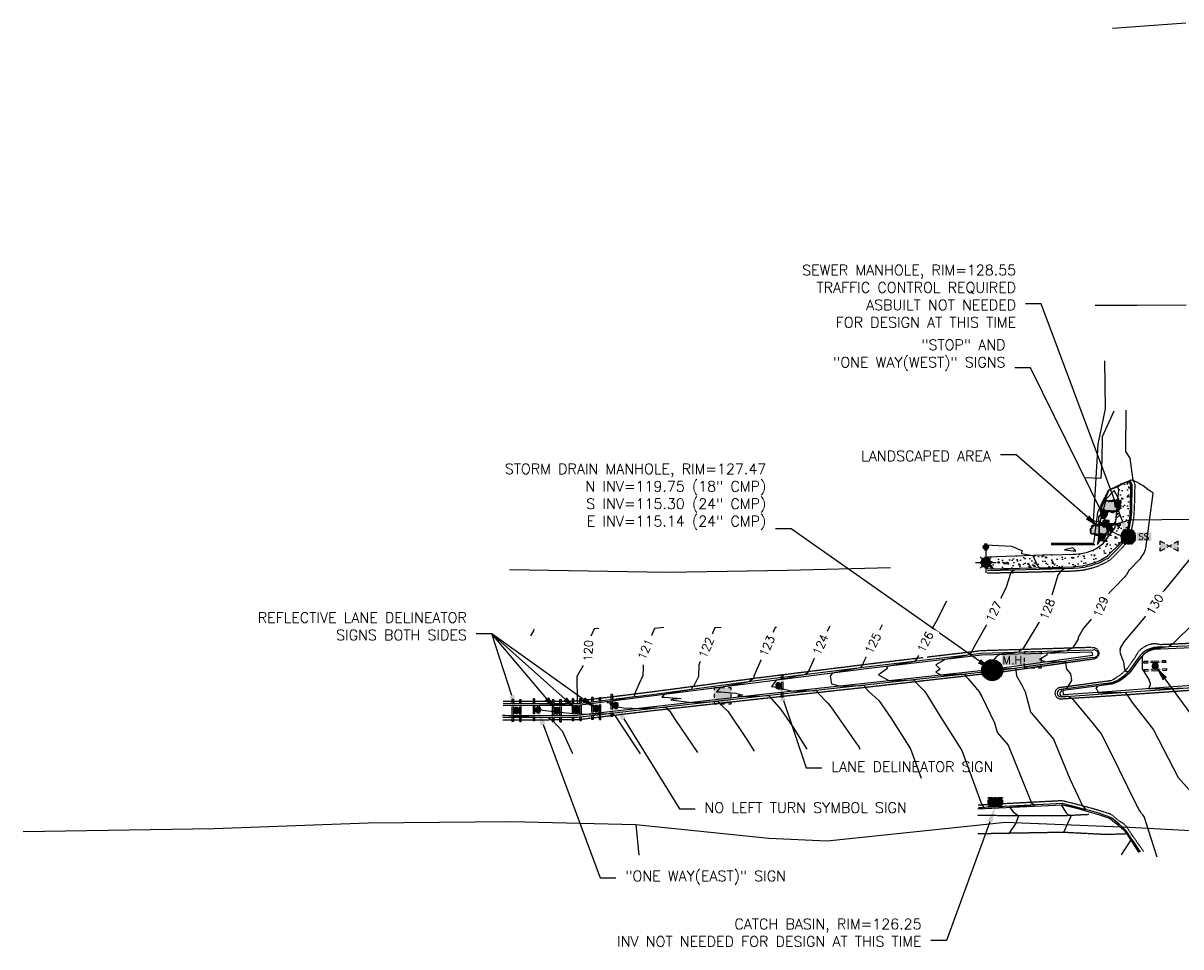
# Model space of a CAD drawing. Header units: feet. Extents: x 351431 to 355879, y 310968 to 329728.
# Tile 2 of 256: x 352256 to 352811, y 313615 to 314056. Entities that reach past the tile are written whole.
import ezdxf

# ---------------------------------------------------------------- set-up
doc = ezdxf.new("R2010")
doc.units = ezdxf.units.FT
doc.header["$MEASUREMENT"] = 0
doc.linetypes.add('D25', pattern=[0.375, 0.25, -0.125])
for name, color, linetype in [('EHYSC', 161, 'Continuous'), ('ELIO-LANDSCAPE', 3, 'Continuous'), ('ELTCH-EG2B', 253, 'Continuous'), ('ELTCN-EG2B', 251, 'Continuous'), ('ELUG', 153, 'EGASRT'), ('ELYCB-BACK', 5, 'Continuous'), ('ELYCB-FL', 2, 'Continuous'), ('ELYSP', 1, 'D25'), ('ELYSW-BACK', 2, 'Continuous'), ('ESFLJ', 5, 'Continuous'), ('ESFLP', 4, 'Continuous'), ('ESFS', 153, 'Continuous'), ('ESIO', 4, 'Continuous'), ('ESMask', 155, 'Continuous'), ('ESUD', 5, 'Continuous'), ('ESUS', 5, 'Continuous'), ('ESUW', 5, 'Continuous'), ('ETFS', 6, 'Continuous'), ('ETIO', 3, 'Continuous'), ('ETTC', 252, 'Continuous'), ('ETUD', 4, 'Continuous'), ('ETUS', 2, 'Continuous')]:
    doc.layers.add(name, color=color, linetype=linetype)
doc.styles.add('ANNO-TOPO', font='simplex.shx')
doc.styles.add('L60', font='simplex', dxfattribs={"height": 2.4})
doc.styles.add('L80', font='simplex', dxfattribs={"height": 4})
doc.styles.add('ROMANSM', font='romansm.shx')
doc.linetypes.add('EGASRT', pattern='A,0.15,-0.07,0.15,-0.04,["G",ROMANSM,S=0.08,R=0,X=-0.005,Y=-0.04],-0.12,0.15,-0.07,0.15,-0.04,[")",ROMANSM,S=0.08,R=0,X=-0.09,Y=-0.04],-0.075', length=1.015)

# ---------------------------------------------------------------- blocks, each defined once
blk = doc.blocks.new('ESIPUBSIGN')
at = {"layer": 'ESMask'}
h = blk.add_hatch(color=256, dxfattribs=at)
edge = h.paths.add_edge_path()
edge.add_arc((0, 0), 0.03, 90, 450)
for p, q in [((-0.03, 0.105), (-0.045, 0.105)), ((-0.045, 0.105), (-0.045, 0.066)), ((-0.045, 0.038), (-0.045, -0.039)), ((-0.03, 0.105), (-0.03, 0.066)), ((-0.03, 0.038), (-0.03, -0.039)), ((-0.045, -0.067), (-0.045, -0.106)), ((-0.03, -0.106), (-0.045, -0.106)), ((-0.03, -0.067), (-0.03, -0.106))]:
    blk.add_line(p, q)
for start, end in [(144.2314, 216.3563), (17.9702, 107.0495), (253.5383, 340.7883)]:
    blk.add_arc((0, 0), 0.03, start, end)
blk.add_solid([(-0.045, -0.106), (-0.03, -0.106), (-0.045, 0.105), (-0.03, 0.105)], dxfattribs=at)
blk = doc.blocks.new('ESUMHOLE')
at = {"ltscale": 0.5}
for radius in [0.1, 0.057]:
    blk.add_circle((0, 0), radius, dxfattribs=at)
at = {"layer": 'ESMask', "const_width": 0.1}
blk.add_lwpolyline([(-0.05, 0, 1), (0.05, 0, 1)], format="xyb", close=True, dxfattribs=at)
at = {"layer": 'ESMask', "color": 155}
blk.add_solid([(0.09, 0.05), (0.09, 0.145), (0.321, 0.05), (0.321, 0.145)], dxfattribs=at)
at = {"style": 'L80'}
blk.add_text('M.H.', height=0.08, dxfattribs=at).set_placement((0.097, 0.057))
blk = doc.blocks.new('ESUSMHOLE')
for radius, start, end in [(0.0738, 110, 160), (0.0492, 155, 205), (0.0492, 65, 115), (0.0738, 20, 70), (0.0492, 335, 25), (0.0738, 200, 250), (0.0492, 245, 295), (0.0738, 290, 340)]:
    blk.add_arc((0, 0), radius, start, end)
at = {"layer": 'ESMask', "const_width": 0.0738}
blk.add_lwpolyline([(-0.037, 0, 1), (0.037, 0, 1)], format="xyb", close=True, dxfattribs=at)
at = {"layer": 'ESMask'}
blk.add_solid([(0.08, -0.041), (0.08, 0.044), (0.219, -0.041), (0.219, 0.044)], dxfattribs=at)
at = {"style": 'L60'}
blk.add_text('SS', height=0.06, dxfattribs=at).set_placement((0.096, -0.027))
blk = doc.blocks.new('ESUVALVE')
for p, q in [((-0.087, 0.012), (-0.087, 0.049)), ((-0.043, 0.025), (-0.087, 0.049)), ((0.022, -0.012), (-0.022, 0.012)), ((0.022, 0.012), (-0.022, -0.012)), ((0.087, 0.049), (0.043, 0.025)), ((0.087, 0.012), (0.087, 0.049)), ((-0.087, -0.049), (-0.087, -0.012)), ((-0.043, -0.025), (-0.087, -0.049)), ((0.087, -0.049), (0.043, -0.025)), ((0.087, -0.049), (0.087, -0.012))]:
    blk.add_line(p, q)
at = {"layer": 'ESMask'}
blk.add_solid([(-0.087, -0.049), (-0.087, 0.049), (0.087, 0.049), (0.087, -0.049)], dxfattribs=at)
blk = doc.blocks.new('ESIBLDR')
blk.add_lwpolyline([(-0.007, 0.033), (-0.023, 0.027), (-0.03, 0.006), (-0.028, -0.033), (-0.01, -0.034), (0.008, -0.037), (0.022, -0.02), (0.034, 0.003), (0.034, 0.027), (0.008, 0.027)], close=True)
at = {"layer": 'ESMask'}
for points in [[(0.008, 0.027), (-0.007, 0.033), (-0.03, 0.006), (-0.023, 0.027)], [(-0.028, -0.033), (0.008, 0.027), (-0.03, 0.006), (0.008, 0.027)], [(0.022, -0.02), (0.008, -0.037), (0.008, 0.027), (-0.028, -0.033)], [(0.008, 0.027), (0.034, 0.027), (0.022, -0.02), (0.034, 0.003)]]:
    blk.add_solid(points, dxfattribs=at)
blk = doc.blocks.new('ESIDTREE')
blk.add_lwpolyline([(-0.083, 0.021, -0.658219), (-0.054, 0.049, -0.594626), (-0.025, 0.05, -0.704437), (0.005, 0.05, -0.885068), (0.042, 0.044, -0.916303), (0.072, 0.022, -1.027393), (0.075, -0.014, -0.880235), (0.036, -0.043, -0.569977), (-0.009, -0.052, -0.370407), (-0.061, -0.036, -0.824221), (-0.092, -0.01, -0.566054), (-0.083, 0.021, -0.480508)], format="xyb")
at = {"layer": 'ESMask', "const_width": 0.01}
blk.add_lwpolyline([(-0.078, 0.023, -0.792768), (-0.051, 0.041, -0.768721), (-0.029, 0.047, 0.639322), (-0.02, 0.048, -0.704437), (0, 0.048, 0.72706), (0.01, 0.048, -0.885068), (0.037, 0.044, 0.713475), (0.045, 0.041, -0.916303), (0.068, 0.025, 0.615666), (0.073, 0.017, -1.027393), (0.075, -0.009, 0.556873), (0.071, -0.017, -0.880235), (0.04, -0.04, 0.556256), (0.032, -0.041, -0.62875), (-0.007, -0.046, -0.457201), (-0.06, -0.028, -1.148825), (-0.085, -0.009, -0.666281), (-0.081, 0.016, 0.45741)], format="xyb", close=True, dxfattribs=at)
at = {"layer": 'ESMask'}
for points in [[(-0.083, 0.021), (-0.092, -0.01), (0.072, 0.022), (0.075, -0.014)], [(-0.083, 0.021), (-0.054, 0.049), (0.072, 0.022), (0.042, 0.044)], [(-0.079, 0.033), (-0.073, 0.024), (-0.064, 0.047), (-0.057, 0.037)], [(-0.019, 0.044), (-0.016, 0.053), (0, 0.042), (-0.001, 0.052)], [(0.01, 0.043), (0.017, 0.057), (0.035, 0.04), (0.034, 0.055)], [(0.045, 0.038), (0.056, 0.046), (0.063, 0.023), (0.07, 0.033)], [(0.07, -0.007), (0.085, -0.004), (0.069, 0.017), (0.082, 0.015)], [(-0.087, -0.008), (-0.084, -0.034), (0.075, -0.011), (0.065, -0.043)], [(-0.049, -0.033), (-0.05, -0.043), (0.029, -0.038), (0.018, -0.055)]]:
    blk.add_solid(points, dxfattribs=at)
blk = doc.blocks.new('ESUFJBOX1')
for points in [[(-0.079, 0.054), (-0.079, 0.079), (-0.054, 0.079)], [(-0.079, -0.018), (-0.079, 0.018)], [(-0.018, 0.079), (0.018, 0.079)], [(0.054, 0.079), (0.079, 0.079), (0.079, 0.054)], [(0.079, 0.018), (0.079, -0.018)], [(-0.079, -0.079), (-0.079, -0.054)], [(-0.054, -0.079), (-0.079, -0.079)], [(0.018, -0.079), (-0.018, -0.079)], [(0.079, -0.054), (0.079, -0.079), (0.054, -0.079)]]:
    blk.add_lwpolyline(points)
at = {"layer": 'ESMask'}
blk.add_solid([(-0.079, -0.079), (-0.079, 0.079), (0.079, -0.079), (0.079, 0.079)], dxfattribs=at)
blk = doc.blocks.new('ESUDCI')
for p, q in [((-0.068, 0.083), (-0.068, 0.091)), ((-0.068, 0.091), (-0.026, 0.091)), ((-0.068, 0.024), (-0.068, 0.067)), ((-0.06, 0.06), (-0.068, 0.06)), ((-0.063, 0.03), (-0.068, 0.03)), ((-0.068, 0), (-0.068, 0.008)), ((-0.026, 0), (-0.068, 0)), ((-0.026, 0.03), (-0.05, 0.03)), ((-0.023, 0.06), (-0.047, 0.06)), ((0.01, 0.03), (-0.013, 0.03)), ((-0.01, 0.091), (0.01, 0.091)), ((0.013, 0.06), (-0.01, 0.06)), ((0.01, 0), (-0.01, 0)), ((0.047, 0.03), (0.023, 0.03)), ((0.026, 0.091), (0.068, 0.091)), ((0.05, 0.06), (0.026, 0.06)), ((0.068, 0.03), (0.06, 0.03)), ((0.068, 0.06), (0.063, 0.06)), ((0.068, 0.091), (0.068, 0.083)), ((0.068, 0.067), (0.068, 0.024)), ((0.068, 0.008), (0.068, 0)), ((0.068, 0), (0.026, 0))]:
    blk.add_line(p, q)
at = {"layer": 'ESMask'}
blk.add_solid([(-0.068, 0), (-0.068, 0.091), (0.068, 0), (0.068, 0.091)], dxfattribs=at)
blk = doc.blocks.new('ESUFMALUM')
for p, q in [((-0.053, -0.095), (-0.035, -0.112)), ((0, -0.03), (0, -0.098)), ((0.053, -0.095), (0.035, -0.112)), ((-0.1, -0.148), (-0.05, -0.148)), ((-0.035, -0.183), (-0.053, -0.201)), ((0, -0.198), (0, -0.248)), ((0.035, -0.183), (0.053, -0.201)), ((0.05, -0.148), (0.1, -0.148))]:
    blk.add_line(p, q)
for centre, radius, start, end in [((0, 0), 0.0295, 153.6503, 206.3497), ((0, 0), 0.0295, 63.6503, 116.3497), ((0, 0), 0.0295, 333.6503, 26.3497), ((0, -0.148), 0.05, 121.7041, 148.2959), ((0, 0), 0.0295, 243.6503, 296.3497), ((0, -0.148), 0.05, 76.7041, 103.2959), ((0, -0.148), 0.05, 31.7041, 58.2959), ((0, -0.148), 0.05, 166.7041, 193.2959), ((0, -0.148), 0.05, 211.7041, 238.2959), ((0, -0.148), 0.05, 256.7041, 283.2959), ((0, -0.148), 0.05, 301.7041, 328.2959), ((0, -0.148), 0.05, 346.7041, 13.2959)]:
    blk.add_arc(centre, radius, start, end)
at = {"layer": 'ESMask'}
for points, const_width in [([(-0.015, 0, 1), (0.015, 0, 1)], 0.0295), ([(-0.025, -0.148, 1), (0.025, -0.148, 1)], 0.05)]:
    blk.add_lwpolyline(points, format="xyb", close=True, dxfattribs=dict(at, const_width=const_width))

msp = doc.modelspace()

# ---------------------------------------------------------------- hatches: boundary and pattern name
at = {"layer": 'EHYSC'}
h = msp.add_hatch(dxfattribs=at)
h.set_pattern_fill('AR-CONC', color=256, style=0)
h.set_pattern_definition([(50, (352748.726, 313796.041), (7.1726, -0.6275), [0.75, -8.25]), (355, (352748.726, 313796.041), (-1.3875, 7.5219), [0.6, -6.6]), (100.451, (352749.324, 313795.989), (5.7851, 6.8944), [0.6374, -7.0114]), (46.184, (352748.726, 313798.041), (10.6724, -1.6552), [1.125, -12.375]), (96.636, (352749.615, 313797.903), (9.3466, 9.7412), [0.9561, -10.5171]), (351.184, (352748.726, 313798.041), (9.3466, 9.7412), [0.9, -9.9]), (21, (352749.726, 313797.541), (5.9691, -4.0262), [0.75, -8.25]), (326, (352749.726, 313797.541), (2.4332, 7.2515), [0.6, -6.6]), (71.451, (352750.2234, 313797.2055), (8.4022, 3.2253), [0.6374, -7.0114]), (37.5, (352748.726, 313796.041), (0.1216, 3.32894), [0, -6.52, 0, -6.7, 0, -6.625]), (7.5, (352748.726, 313796.041), (2.6307, 3.94412), [0, -3.82, 0, -6.37, 0, -2.525]), (327.5, (352746.496, 313796.041), (5.33822, -0.22555), [0, -2.5, 0, -7.8, 0, -10.35]), (317.5, (352745.496, 313796.041), (5.83186, 1.00105), [0, -3.25, 0, -5.18, 0, -7.35])])
h.paths.add_polyline_path([(352783.3, 313809.94), (352783.8, 313810.82), (352784.23, 313811.77), (352784.61, 313812.8), (352785.13, 313814.56), (352785.54, 313816.26), (352785.85, 313817.93), (352786.09, 313819.56), (352786.26, 313821.18), (352786.37, 313822.79), (352786.44, 313824.39), (352786.58, 313832.82), (352786.65, 313834.66), (352786.61, 313835.14), (352786.48, 313835.64), (352786.29, 313836.13), (352785.68, 313837.35), (352781.73, 313835.84), (352780.2, 313835.05), (352780.92, 313833.16), (352779.16, 313815.2), (352773.53, 313807.66), (352769.79, 313804.92, -0.105238), (352758.82, 313802.34), (352748.73, 313802.05), (352748.93, 313796.04), (352758.96, 313796.31), (352761.55, 313796.58), (352763.59, 313796.87), (352764.04, 313796.96), (352765.79, 313797.34), (352767.39, 313797.76), (352769.51, 313798.41), (352770.37, 313798.71), (352771.15, 313799.04), (352772.14, 313799.56), (352774.22, 313800.78), (352774.85, 313801.2), (352775.46, 313801.66), (352776.04, 313802.18), (352777.91, 313804.06), (352779.42, 313805.49), (352780.85, 313806.89), (352781.52, 313807.6), (352782.16, 313808.34), (352782.75, 313809.12)])
h = msp.add_hatch(dxfattribs=at)
h.set_pattern_fill('AR-CONC', color=256, style=0)
h.set_pattern_definition([(50, (0, 0), (7.172601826, -0.62752135), [0.75, -8.25]), (355, (0, 0), (-1.38751334, 7.52192134), [0.6, -6.6]), (100.4514, (0.598, -0.052), (5.78509382, 6.89439542), [0.6374019, -7.01142112]), (46.1842, (0, 2), (10.67241049, -1.65519014), [1.125, -12.375]), (96.6356, (0.889, 1.862), (9.34662706, 9.7411787), [0.95610288, -10.51713]), (351.1842, (0, 2), (9.34661945, 9.741186), [0.9, -9.9]), (21, (1, 1.5), (5.96907052, -4.02618891), [0.75, -8.25]), (326, (1, 1.5), (2.43315332, 7.25150045), [0.6, -6.6]), (71.4514, (1.4974, 1.1645), (8.40222629, 3.22530497), [0.6374019, -7.01142112]), (37.5, (0, 0), (0.121598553, 3.328938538), [0, -6.52, 0, -6.7, 0, -6.625]), (7.5, (0, 0), (2.630695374, 3.94411712), [0, -3.82, 0, -6.37, 0, -2.525]), (327.5, (-2.23, 0), (5.338224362, -0.225548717), [0, -2.5, 0, -7.8, 0, -10.35]), (317.5, (-3.23, 0), (5.831861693, 1.001049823), [0, -3.25, 0, -5.18, 0, -7.35])])
h.paths.add_polyline_path([(352718, 313800.96), (352717.88, 313795.32), (352748.93, 313796.04), (352748.73, 313802.05)])

# ---------------------------------------------------------------- linework, layer by layer
msp.add_line((352718, 313800.96), (352717.88, 313795.32), dxfattribs=at)
at = {"layer": 'ELIO-LANDSCAPE', "flags": 128}
msp.add_lwpolyline([(352770.82, 313807.63), (352779.39, 313818.03), (352780.73, 313829.1), (352778.58, 313832.92), (352774.77, 313828.82), (352771.62, 313817.12)], close=True, dxfattribs=at)
at = {"layer": 'ELTCH-EG2B', "flags": 128}
for points, elevation in [([(352784.29, 313871.34), (352784.08, 313851.57), (352786.18, 313848.33), (352787.53, 313837.87), (352789.71, 313836.79), (352790.71, 313836.26), (352791.57, 313835.79), (352792.22, 313835.39), (352792.46, 313835.22), (352794.72, 313833.54), (352795.8, 313832.77), (352796.41, 313832.32), (352796.62, 313832.15), (352796.79, 313832.01), (352796.92, 313831.89), (352797.02, 313831.78), (352797.09, 313831.68), (352797.15, 313831.58), (352797.18, 313831.49), (352797.18, 313831.44), (352793.58, 313805.28), (352793.47, 313804.68), (352793.33, 313804.13), (352793.15, 313803.64), (352792.94, 313803.19), (352792.71, 313802.76), (352792.46, 313802.36), (352791.93, 313801.58), (352791.4, 313800.83), (352790.92, 313800.04), (352786.06, 313795.14), (352785.89, 313794.86), (352784.49, 313792.54), (352784.13, 313792.03), (352783.78, 313791.58), (352783.42, 313791.17), (352773.88, 313781.39), (352771.82, 313776.16), (352764.04, 313766.99), (352761.46, 313762.45), (352761.45, 313762.43), (352761.43, 313762.38), (352761.4, 313762.31), (352761.37, 313762.21), (352761.33, 313762.08), (352761.37, 313761.74), (352758.77, 313757.48), (352756.18, 313756.41), (352756, 313756.13), (352749.84, 313755.35), (352746.53, 313754.99), (352746.42, 313754.02), (352742.94, 313752.08), (352745.95, 313750.83), (352751.9, 313751.04), (352755.27, 313751.12), (352755.35, 313750.56), (352755.31, 313750.3), (352755.78, 313747.41), (352757.77, 313745.18), (352758.15, 313741.99), (352756.42, 313739.02), (352756.25, 313738.87), (352756.05, 313738.08), (352753.31, 313737.55), (352753.43, 313736.85), (352753.32, 313736.81), (352753.22, 313736.75), (352753.13, 313736.69), (352753.04, 313736.62), (352752.96, 313736.53), (352752.89, 313736.44), (352752.83, 313736.35), (352752.77, 313736.24), (352752.73, 313736.14), (352752.7, 313736.03), (352752.69, 313735.91), (352752.68, 313735.8), (352752.68, 313735.69), (352752.7, 313735.58), (352752.72, 313735.47), (352752.72, 313735.37), (352752.73, 313735.28), (352752.75, 313735.18), (352752.78, 313735.09), (352752.81, 313735), (352752.86, 313734.92), (352752.92, 313734.84), (352752.99, 313734.77), (352753.06, 313734.7), (352753.14, 313734.65), (352753.23, 313734.6), (352753.33, 313734.56), (352753.43, 313734.53), (352753.53, 313734.52), (352753.63, 313734.51), (352756.74, 313734.46), (352756.88, 313734.29), (352758.44, 313733.53), (352768.56, 313721.3), (352772.37, 313716.42), (352776.7, 313708.04), (352789.18, 313682.61), (352789.24, 313682.45), (352789.32, 313682.28), (352789.4, 313682.11), (352789.58, 313681.74), (352789.78, 313681.35), (352790.24, 313680.53), (352790.49, 313680.09), (352791.26, 313678.95), (352791.46, 313678.69), (352791.67, 313678.39), (352792.02, 313677.97), (352792.25, 313677.72), (352793.03, 313676.58), (352795.97, 313666.99), (352799.07, 313657.63)], 129), ([(352764.59, 313839.05), (352772.45, 313838.82), (352772.93, 313847.15), (352773.05, 313858.7), (352778.58, 313870.98)], 129), ([(352772.74, 313810.8), (352772.81, 313810.67), (352773.8, 313808.31), (352777.76, 313813.31), (352780.69, 313811.69), (352781.28, 313811.61), (352782.05, 313811.52), (352783.18, 313811.41), (352784.02, 313811.3), (352784.24, 313811.77), (352784.25, 313811.78), (352784.64, 313812.79), (352784.66, 313812.87), (352785.19, 313814.54), (352785.23, 313814.71), (352785.63, 313816.24), (352785.68, 313816.49), (352785.98, 313817.9), (352786.03, 313818.24), (352786.25, 313819.54), (352786.29, 313819.96), (352786.44, 313821.16), (352786.54, 313822.25), (352786.59, 313822.78), (352786.65, 313823.81), (352786.68, 313824.4), (352786.74, 313826.32), (352786.79, 313827.7), (352786.83, 313829.51), (352786.87, 313831.14), (352786.89, 313832.01), (352786.98, 313834.01), (352787.02, 313834.81), (352787.01, 313834.91), (352787.01, 313835.04), (352786.95, 313835.27), (352786.9, 313835.53), (352786.78, 313835.78), (352786.7, 313836.03), (352786.6, 313836.28), (352786.23, 313836.71), (352786.12, 313836.96), (352785.83, 313837.14), (352785.85, 313837.18), (352785.71, 313837.23), (352784.78, 313836.8), (352783.06, 313836.13), (352782.41, 313835.85), (352782.3, 313835.79), (352782.24, 313835.72), (352782.24, 313835.53), (352781.67, 313835.64), (352780.44, 313834.41), (352779.58, 313834.24), (352776.09, 313833.01), (352775.49, 313831.62), (352773.38, 313826.66), (352771.79, 313823.09), (352772.4, 313821.92), (352771.18, 313820.25), (352771.23, 313815.73), (352771.47, 313812.79), (352772.74, 313810.8)], 129), ([(352771.21, 313807.63), (352772.12, 313809.63), (352770.77, 313807.63), (352770.71, 313807.58), (352770.61, 313807.09), (352771.21, 313807.63)], 129), ([(352717.1, 313806.67), (352717.2, 313806.2), (352717.25, 313806.9), (352729.47, 313806.26), (352734.42, 313804.19), (352734.27, 313802.73), (352739.72, 313801.73), (352741.83, 313797.17), (352742.75, 313795.9), (352748.91, 313795.69), (352754.79, 313795.56), (352754.11, 313794.89), (352752.89, 313794.24), (352751.69, 313792.4), (352747.02, 313776.95), (352746.38, 313775.32), (352744.87, 313773.54), (352744.37, 313772.67), (352744.37, 313772.66), (352744.36, 313772.65), (352744.36, 313772.64), (352744.35, 313772.62), (352744.34, 313772.59), (352744.35, 313772.53), (352734.73, 313756.75), (352733.56, 313756.26), (352733.04, 313755.44), (352730.34, 313755.1), (352723.46, 313754.35), (352723.44, 313754.09), (352722.3, 313753.46), (352720.96, 313751.75), (352719.33, 313751.82), (352717.37, 313750.92), (352717.69, 313749.94), (352718.12, 313749.54), (352718.18, 313749.72), (352718.19, 313749.72), (352718.19, 313749.72), (352718.19, 313749.72), (352718.19, 313749.73), (352718.19, 313749.73), (352718.19, 313749.73), (352718.19, 313749.73), (352718.19, 313749.73), (352718.2, 313749.73), (352718.2, 313749.73), (352720.13, 313751.02), (352720.14, 313751.01), (352720.15, 313751), (352720.17, 313750.99), (352720.18, 313750.98), (352720.2, 313750.96), (352720.21, 313750.94), (352722.5, 313750.29), (352722.51, 313750.26), (352722.52, 313750.23), (352722.52, 313750.19), (352722.53, 313750.15), (352722.53, 313750.1), (352723.07, 313747.95), (352723.06, 313747.93), (352723.05, 313747.9), (352723.04, 313747.87), (352723.02, 313747.83), (352723, 313747.74), (352723.43, 313747.67), (352723.91, 313747.58), (352731.61, 313747.78), (352731.63, 313747.64), (352731.52, 313746.92), (352731.97, 313744.18), (352734.31, 313739.97), (352736.01, 313736.51), (352738.64, 313726.94), (352738.72, 313726.75), (352738.81, 313726.58), (352738.92, 313726.43), (352739.04, 313726.29), (352749.59, 313713.86), (352757.42, 313694.91), (352761.39, 313686.52), (352763.56, 313681.93), (352764.28, 313681.16), (352765.04, 313680.16), (352763.4, 313680.52), (352762.81, 313680.65), (352760.32, 313681.17), (352758.81, 313681.48), (352754.2, 313682.33), (352753.79, 313682.41), (352753.39, 313682.36), (352753.28, 313682.35), (352753.78, 313681.7), (352755.64, 313678.7), (352756.13, 313677.98), (352757.98, 313677.38), (352754.5, 313669.61), (352754.43, 313669.27), (352754.33, 313669.17)], 128), ([(352717.25, 313807.46), (352717.25, 313807.54)], 129), ([(352758.96, 313804), (352759.11, 313803.99), (352759.26, 313803.99), (352759.41, 313804), (352759.57, 313804), (352759.73, 313804.01), (352759.9, 313804.02), (352760.07, 313804.04), (352760.24, 313804.06), (352758.89, 313805.48), (352754.93, 313804.49), (352758.96, 313804)], 129), ([(352717.96, 313799.17), (352720.69, 313795.39), (352722.18, 313795.34), (352731.15, 313794.98), (352730.42, 313794.45), (352729.21, 313793.67), (352726.78, 313786.13), (352720.04, 313772.98), (352711.34, 313757.62), (352710.32, 313755.59), (352709.48, 313754.36), (352709.37, 313754.21), (352701.29, 313752.67), (352697.82, 313752.07), (352693.2, 313749.49), (352695.39, 313747.31), (352693.35, 313745.89), (352695.83, 313744.53), (352704.61, 313744.91), (352707.49, 313745.03), (352707.41, 313744.25), (352707.51, 313744.05), (352708.79, 313742.78), (352712.65, 313738.25), (352712.91, 313737.79), (352713.3, 313737.66), (352713.77, 313736.94), (352715.23, 313734.32), (352721.4, 313721.74), (352722.64, 313717.21), (352722.68, 313717.12), (352722.72, 313717.04), (352722.78, 313716.97), (352722.83, 313716.9), (352727.83, 313711.02), (352734.66, 313694.49), (352738.86, 313683.68), (352738.54, 313683.62), (352739.96, 313682.81), (352740.65, 313682.41), (352740.13, 313682.36), (352734.34, 313681.71), (352728.71, 313681.18), (352730.35, 313679.07), (352732.81, 313677.25), (352731.53, 313673.72), (352728.17, 313668.83)], 127), ([(352698.4, 313779.87), (352693.42, 313770.17), (352690.94, 313765.78), (352684.2, 313752.49), (352683.82, 313751.94), (352683.18, 313751.1), (352679.61, 313750.42), (352670.72, 313748.86), (352669.66, 313748.27), (352670.16, 313747.77), (352665.81, 313744.73), (352671.1, 313741.82), (352673.13, 313741.91), (352683.03, 313742.32), (352683, 313741.98), (352683.34, 313741.29), (352687.66, 313737.01), (352688.37, 313736.18), (352695.27, 313725.01), (352705.79, 313708.53), (352711.28, 313693.26), (352715.31, 313682.43), (352715.15, 313682.4), (352715.25, 313682.34), (352715.7, 313682.08), (352716.1, 313681.14), (352715.72, 313681.1), (352715.28, 313681.05), (352713.67, 313680.9)], 126), ([(352500.96, 313766.44), (352500.83, 313766.42), (352500.68, 313766.08), (352500.67, 313765.67), (352499.31, 313763.27)], 119), ([(352563.03, 313767.27), (352558.63, 313766.87), (352553.45, 313755.02), (352553.04, 313744.29), (352551.26, 313740.57), (352549.08, 313735.42), (352548.83, 313734.38), (352548.86, 313734.08), (352546.44, 313733.78), (352536.31, 313731.82), (352535.95, 313731.36), (352536.39, 313731.36), (352539.16, 313731.13), (352537.15, 313730.93), (352538.69, 313729.96), (352538.62, 313729.76), (352543.89, 313728.91), (352551.83, 313728.58), (352558.19, 313728.9), (352564.17, 313729.2), (352564.28, 313729.07), (352564.88, 313728.24), (352565.73, 313727.47), (352568.69, 313723.05), (352579.15, 313707.52)], 121), ([(352590.57, 313767.37), (352587.52, 313767.09), (352579.83, 313749.49), (352579.61, 313743.82), (352577.34, 313739.08), (352576.55, 313738.54), (352576.35, 313737.67), (352573.85, 313737.12), (352571.15, 313736.78), (352563.18, 313735.24), (352562.16, 313733.94), (352563.41, 313733.94), (352571.32, 313733.27), (352567.96, 313732.95), (352566.51, 313732.74), (352576.44, 313731.4), (352582.09, 313731.67), (352588.85, 313732.01), (352589.39, 313731.36), (352589.67, 313730.97), (352593.79, 313727.21), (352602.78, 313713.81), (352606.3, 313708.16)], 122), ([(352617.01, 313767.36), (352616.42, 313767.31), (352606.21, 313743.96), (352606.19, 313743.35), (352605.94, 313742.84), (352604.03, 313741.52), (352603.99, 313741.38), (352597.84, 313740.04), (352595.87, 313739.79), (352590.05, 313738.66), (352588.37, 313736.52), (352590.43, 313736.51), (352597.62, 313735.91), (352600.92, 313734.95), (352598.5, 313734.6), (352601.18, 313734.24), (352610.51, 313734.68), (352613.31, 313734.78), (352613.33, 313734.72), (352614.14, 313733.66), (352614.76, 313733.01), (352619.02, 313728.06), (352624.79, 313719.81), (352631.46, 313709.09)], 123), ([(352642.49, 313767.9), (352638.75, 313760.45), (352632.19, 313746.14), (352631.74, 313745.54), (352630.6, 313744.72), (352626.51, 313743.97), (352621.82, 313742.95), (352620.58, 313742.79), (352616.92, 313742.08), (352614.57, 313739.1), (352615.37, 313739.1), (352616.67, 313738.73), (352624.76, 313736.84), (352628.61, 313736.97), (352636.12, 313737.22), (352636.36, 313736.71), (352636.8, 313736.13), (352641.57, 313731.09), (352643.03, 313729.4), (352655.16, 313712.05), (352656.05, 313710.78), (352656.59, 313709.93), (352656.88, 313709.14)], 124), ([(352817.36, 313769.95), (352806.53, 313759.31), (352806.27, 313759.13), (352804.78, 313758.01), (352800.81, 313757.58), (352800.69, 313757.59), (352800.38, 313757.59), (352800.25, 313757.58), (352799.96, 313757.57), (352799.81, 313757.57), (352799.53, 313757.55), (352799.38, 313757.53), (352799.11, 313757.5), (352798.94, 313757.48), (352798.69, 313757.44), (352798.51, 313757.41), (352798.27, 313757.37), (352798.08, 313757.33), (352797.85, 313757.28), (352797.65, 313757.23), (352797.44, 313757.17), (352797.23, 313757.11), (352797.03, 313757.05), (352796.85, 313756.99), (352796.63, 313756.91), (352796.46, 313756.85), (352796.24, 313756.76), (352796.08, 313756.69), (352795.85, 313756.59), (352795.71, 313756.53), (352795.47, 313756.41), (352795.34, 313756.35), (352795.09, 313756.22), (352794.98, 313756.15), (352794.72, 313756.01), (352794.63, 313755.95), (352794.41, 313755.8), (352794.33, 313755.75), (352794.09, 313755.59), (352794.03, 313755.54), (352793.79, 313755.36), (352793.74, 313755.32), (352793.5, 313755.13), (352793.45, 313755.09), (352793.21, 313754.89), (352793.18, 313754.85), (352792.93, 313754.63), (352792.91, 313754.61), (352792.67, 313754.37), (352792.65, 313754.35), (352792.41, 313754.11), (352792.4, 313754.09), (352792.16, 313753.83), (352792.16, 313753.83), (352792.03, 313753.67), (352792.02, 313753.48), (352791.99, 313753.07), (352791.98, 313752.67), (352791.97, 313752.3), (352791.98, 313751.94), (352791.99, 313751.59), (352792.01, 313747.55), (352795.39, 313742.05), (352795.46, 313741.83), (352795.52, 313741.63), (352795.58, 313741.44), (352795.63, 313741.26), (352795.68, 313741.09), (352795.73, 313740.93), (352795.77, 313740.78), (352795.8, 313740.64), (352795.84, 313740.51), (352795.87, 313740.38), (352795.89, 313740.26), (352795.92, 313740.15), (352795.94, 313740.04), (352795.96, 313739.94), (352795.98, 313739.84), (352795.93, 313739.77), (352795.88, 313739.7), (352795.83, 313739.63), (352795.77, 313739.57), (352795.72, 313739.51), (352795.05, 313738.01), (352802.55, 313738.15), (352808.84, 313738.27), (352811.24, 313738.31)], 131), ([(352485.89, 313725.56), (352486.96, 313725.43), (352490.77, 313725.03), (352495.1, 313724.83), (352507.82, 313724.26), (352508.9, 313723.53), (352509.64, 313723.06), (352514.35, 313717.82), (352519.37, 313707.07)], 119), ([(352790.59, 313659.81), (352789.86, 313660.88), (352787.45, 313664.62), (352787.37, 313664.74), (352786.68, 313665.75), (352783.38, 313660.85), (352782.02, 313658.5)], 129)]:
    msp.add_lwpolyline(points, dxfattribs=dict(at, elevation=elevation))
at = {"layer": 'ELTCN-EG2B', "flags": 128}
for points, elevation in [([(352776.08, 313813.68), (352776.91, 313814.74), (352777.27, 313815.56), (352776.13, 313815.11), (352775.69, 313814.53), (352775.93, 313814.04), (352776.08, 313813.68)], 130), ([(352816.35, 313801.93), (352802.55, 313785.08), (352801.73, 313784.24), (352801.72, 313784.23), (352797.64, 313777.48), (352797.63, 313777.47), (352797.62, 313777.45), (352797.61, 313777.44), (352797.33, 313777.16), (352797.27, 313777), (352783.22, 313760.44), (352781.52, 313757.45), (352781.48, 313757.37), (352781.42, 313757.28), (352781.44, 313757.13), (352781.47, 313756.97), (352781.4, 313756.86), (352781.44, 313756.69), (352781.48, 313756.5), (352781.4, 313756.4), (352781.46, 313756.2), (352781.53, 313755.99), (352781.43, 313755.88), (352781.52, 313755.65), (352781.41, 313755.54), (352781.51, 313755.3), (352781.62, 313755.05), (352781.5, 313754.94), (352782.88, 313751.2), (352782.95, 313751.1), (352783.03, 313750.99), (352783.49, 313748.03), (352783.56, 313747.76), (352783.62, 313747.47), (352783.7, 313747.15), (352783.78, 313746.79), (352783.82, 313746.6), (352784.15, 313746.42), (352784.33, 313746.39), (352784.72, 313746.23), (352785.09, 313746.22), (352785.18, 313746.2), (352785.39, 313746.22), (352785.27, 313746.07), (352785.27, 313746.07), (352785.05, 313745.78), (352785.04, 313745.78), (352784.81, 313745.5), (352784.8, 313745.49), (352784.57, 313745.22), (352784.56, 313745.21), (352784.32, 313744.95), (352784.3, 313744.94), (352784.29, 313744.92), (352784.04, 313744.67), (352784.02, 313744.64), (352783.78, 313744.4), (352783.75, 313744.38), (352783.51, 313744.15), (352783.47, 313744.12), (352783.23, 313743.9), (352783.19, 313743.86), (352782.95, 313743.65), (352782.9, 313743.62), (352782.66, 313743.42), (352782.61, 313743.38), (352782.36, 313743.19), (352782.31, 313743.14), (352782.06, 313742.96), (352782, 313742.92), (352781.78, 313742.76), (352781.71, 313742.71), (352781.5, 313742.56), (352781.42, 313742.52), (352781.2, 313742.37), (352781.12, 313742.32), (352780.91, 313742.19), (352780.7, 313742.07), (352780.61, 313742.01), (352780.4, 313741.9), (352780.3, 313741.84), (352780.1, 313741.73), (352779.99, 313741.68), (352779.79, 313741.57), (352779.68, 313741.52), (352779.48, 313741.42), (352779.36, 313741.36), (352779.17, 313741.27), (352779.04, 313741.22), (352778.85, 313741.13), (352778.72, 313741.08), (352778.53, 313741), (352778.39, 313740.94), (352778.21, 313740.87), (352778.07, 313740.82), (352777.88, 313740.75), (352777.73, 313740.7), (352777.55, 313740.64), (352777.4, 313740.58), (352770.6, 313739.3), (352769.92, 313738.09), (352770.47, 313737.44), (352770.83, 313736.22), (352777.73, 313736.25), (352783.96, 313736.38), (352784.12, 313736.07), (352784.78, 313735.22), (352787.3, 313731.42), (352797.53, 313718.29), (352809.32, 313695.52), (352816.04, 313688.13)], 130), ([(352532, 313766.85), (352529.73, 313766.64), (352527.06, 313760.55), (352526.79, 313753.32), (352521.43, 313743.88), (352521.59, 313732), (352521.72, 313730.77), (352510.19, 313730.22), (352503.79, 313729.92), (352503.22, 313728.97), (352503.96, 313728.24), (352504.83, 313727.81), (352516.38, 313726.43), (352521.66, 313726.09), (352521.92, 313726.17), (352523.94, 313725.96), (352527.61, 313725.8), (352530.54, 313725.95), (352538.71, 313726.24), (352539.03, 313725.81), (352539.61, 313725.25), (352549.81, 313709.74), (352551.7, 313706.93)], 120), ([(352667.67, 313768.61), (352659.01, 313751.35), (352658.11, 313749.38), (352657.15, 313748.1), (352656.95, 313747.96), (352647.73, 313746.28), (352645.81, 313745.86), (352645.29, 313745.8), (352643.79, 313745.51), (352642.7, 313744.13), (352643.31, 313740.31), (352647.66, 313739.29), (352657.62, 313739.62), (352658.93, 313739.67), (352659.39, 313738.69), (352659.46, 313738.6), (352661.42, 313736.52), (352665.95, 313732.31), (352671.66, 313724.16), (352681.19, 313709.23), (352686.23, 313695.22)], 125)]:
    msp.add_lwpolyline(points, dxfattribs=dict(at, elevation=elevation))
at = {"layer": 'ELUG', "flags": 128}
for points in [[(352812.97, 314056.43), (352777.88, 314053.81)], [(352813.06, 313921.46), (352789.61, 313921.43), (352769.62, 313921.39)], [(352816.58, 313819.06), (352786.34, 313818.65), (352777.61, 313816.24), (352768.82, 313818.37), (352769.65, 313833.44), (352770.91, 313855.03), (352774.5, 313871.91), (352774.14, 313894.9)], [(352671.62, 313795.88), (352622.23, 313794.53), (352564.53, 313793.64), (352489.14, 313794.83)], [(352256.42, 313669.66), (352347.81, 313671.12), (352421.56, 313673.93), (352489.79, 313674.56), (352549.7, 313673.03), (352613.33, 313666.53), (352641.3, 313665.27), (352726.67, 313674.17), (352785.76, 313671.82), (352839.19, 313668.98), (352838.7, 313627.28)], [(352549.7, 313673.03), (352551.16, 313658.43)]]:
    msp.add_lwpolyline(points, dxfattribs=at)
at = {"layer": 'ELYCB-BACK', "flags": 128}
for points in [[(352717.88, 313795.32), (352748.93, 313796.04), (352758.96, 313796.31), (352761.55, 313796.58), (352763.59, 313796.87), (352764.04, 313796.96), (352765.79, 313797.34), (352767.39, 313797.76), (352769.51, 313798.41), (352770.37, 313798.71), (352771.15, 313799.04), (352772.14, 313799.56), (352774.22, 313800.78), (352774.85, 313801.2), (352775.46, 313801.66), (352776.07, 313802.2), (352776.37, 313802.51), (352777.91, 313804.06), (352779.42, 313805.49), (352780.85, 313806.89), (352781.52, 313807.6), (352782.16, 313808.34), (352782.75, 313809.12), (352783.3, 313809.94), (352783.8, 313810.82), (352784.23, 313811.77), (352784.61, 313812.8), (352785.13, 313814.56), (352785.54, 313816.26), (352785.85, 313817.93), (352786.09, 313819.56), (352786.26, 313821.18), (352786.37, 313822.79), (352786.44, 313824.39), (352786.58, 313832.82), (352786.65, 313834.66), (352786.61, 313835.14), (352786.48, 313835.64), (352786.29, 313836.13), (352785.79, 313837.12)], [(352748.56, 313806.97), (352758.67, 313806.97), (352769.35, 313806.96)], [(353179.93, 313764.9), (353179.86, 313761.1), (353161.05, 313760.56), (353154.68, 313760.47), (353149.73, 313760.23), (353143.87, 313760), (353091.36, 313758.11), (353051.47, 313756.57), (352999.34, 313752.87), (352947.42, 313748.94), (352896.01, 313745.23), (352842.88, 313741.43), (352802.44, 313738.57), (352777.73, 313736.7), (352754.44, 313735.06), (352754.25, 313737.23)], [(352767.97, 313755.59), (352715.16, 313754.12), (352662.59, 313747.9), (352521.8, 313729.97), (352486.17, 313729.87)], [(352767.97, 313755.59), (352768.25, 313753.95), (352723.89, 313747.74), (352721.37, 313747.34)], [(352719.02, 313747.2), (352717.59, 313746.91), (352663.68, 313741.01), (352610.34, 313735.29), (352558.13, 313729.3), (352521.79, 313725.14), (352485.87, 313725.01)], [(352790.37, 313659.81), (352787.41, 313664.61), (352786.18, 313666.53), (352784.97, 313668.35), (352784.4, 313669.16), (352784.08, 313669.57), (352783.76, 313669.93), (352783.08, 313670.56), (352782.14, 313671.37), (352780.69, 313672.62), (352779.72, 313673.37), (352779, 313673.92), (352777.71, 313674.99), (352777.07, 313675.48), (352776.38, 313675.92), (352775.6, 313676.31), (352775.17, 313676.47), (352773.29, 313677.1), (352771.25, 313677.74), (352766.91, 313679), (352762.6, 313680.17), (352758.73, 313681.16), (352753.79, 313682.38), (352713.43, 313680.45)]]:
    msp.add_lwpolyline(points, dxfattribs=at)
msp.add_lwpolyline([(353179.93, 313764.9), (353161.16, 313768.48), (353154.53, 313769.17), (353149.62, 313769.38), (353143.87, 313769.5), (353091.94, 313767.5), (353051.07, 313766.15), (352999.2, 313764.35), (352946.54, 313762.39), (352895.57, 313760.59), (352842.36, 313758.66), (352800.83, 313756.91, 0.285502), (352790.8, 313752.09), (352786.65, 313746.37, -0.145413), (352777.47, 313740.17), (352754.25, 313737.23)], format="xyb", dxfattribs=at)
at = {"layer": 'ELYCB-FL', "flags": 128}
for points in [[(352717.94, 313794.65), (352748.9, 313795.43), (352759, 313795.66), (352761.67, 313795.88), (352762.75, 313796), (352764.24, 313796.22), (352766.01, 313796.61), (352767.63, 313797.05), (352769.76, 313797.71), (352770.64, 313797.99), (352771.45, 313798.3), (352772.47, 313798.8), (352774.71, 313799.99), (352775.4, 313800.4), (352776.06, 313800.87), (352776.7, 313801.42), (352777.01, 313801.74), (352778.58, 313803.36), (352780.09, 313804.86), (352781.52, 313806.34), (352782.18, 313807.09), (352782.81, 313807.87), (352783.4, 313808.69), (352783.94, 313809.55), (352784.43, 313810.47), (352784.87, 313811.45), (352785.24, 313812.52), (352785.76, 313814.32), (352786.17, 313816.08), (352786.49, 313817.79), (352786.73, 313819.46), (352786.9, 313821.12), (352787.02, 313822.77), (352787.09, 313824.41), (352787.15, 313827.75), (352787.19, 313831.23), (352787.3, 313834.93), (352787.29, 313835.16), (352787.19, 313835.65), (352787, 313836.15), (352786.79, 313836.61), (352786.35, 313837.36)], [(352767.71, 313756.48), (352715.13, 313754.9), (352662.48, 313748.64), (352609.52, 313742.12), (352557.54, 313735.14), (352521.72, 313730.77), (352486.23, 313730.75)], [(352718.93, 313746.21), (352717.51, 313746.14), (352663.72, 313740.18), (352610.57, 313734.48), (352558.25, 313728.53), (352521.99, 313724.29), (352485.96, 313724.22)], [(352791.24, 313659.83), (352787.98, 313664.78), (352786.65, 313666.76), (352784.73, 313669.5), (352784.08, 313670.31), (352783.42, 313670.99), (352782.51, 313671.88), (352781.09, 313673.25), (352780.12, 313674.05), (352778.19, 313675.58), (352777.57, 313676.04), (352776.9, 313676.45), (352776.16, 313676.8), (352775.75, 313676.96), (352773.81, 313677.6), (352771.72, 313678.25), (352767.28, 313679.55), (352762.86, 313680.76), (352758.9, 313681.8), (352753.84, 313683.07), (352713.72, 313681)]]:
    msp.add_lwpolyline(points, dxfattribs=at)
for points in [[(353143.73, 313770.3), (353092.07, 313768.44), (353051.11, 313767), (352999.13, 313765.15), (352946.49, 313763.21), (352895.57, 313761.43), (352842.27, 313759.53), (352800.81, 313757.85, 0.27342), (352790.05, 313752.64), (352785.95, 313746.96, -0.172367), (352777.34, 313740.92), (352752.97, 313737.67, 0.998132), (352753.2, 313734.21), (352777.72, 313735.93), (352802.67, 313737.7), (352843, 313740.56), (352896.17, 313744.38), (352947.52, 313748.12), (352999.46, 313751.98), (353051.58, 313755.74), (353091.4, 313757.18), (353143.87, 313759.03)], [(352767.94, 313756.48, -1.544196), (352768.28, 313752.97), (352724.04, 313746.7), (352721.4, 313746.45)]]:
    msp.add_lwpolyline(points, format="xyb", dxfattribs=at)
at = {"layer": 'ELYSP', "flags": 128}
for points in [[(352717.89, 313793.39), (352748.87, 313794.15), (352759.08, 313794.37), (352761.85, 313794.61), (352762.97, 313794.74), (352764.52, 313794.97), (352766.33, 313795.36), (352767.99, 313795.8), (352770.18, 313796.47), (352771.1, 313796.78), (352771.92, 313797.12), (352772.98, 313797.66), (352775.41, 313798.93), (352776.16, 313799.36), (352776.87, 313799.86), (352777.57, 313800.45), (352777.91, 313800.8), (352779.54, 313802.48), (352781.1, 313804.04), (352782.56, 313805.58), (352783.25, 313806.37), (352783.89, 313807.19), (352784.5, 313808.04), (352785.06, 313808.94), (352785.56, 313809.89), (352786.01, 313810.92), (352786.4, 313812.02), (352786.94, 313813.9), (352787.37, 313815.73), (352787.71, 313817.51), (352787.98, 313819.25), (352788.17, 313820.98), (352788.3, 313822.69), (352788.39, 313824.4), (352788.49, 313827.88), (352788.54, 313831.5), (352788.66, 313835.36), (352788.65, 313835.6), (352788.52, 313836.11), (352788.31, 313836.63), (352788.05, 313837.11), (352787.53, 313837.87), (352786.22, 313837.57), (352785.63, 313837.33), (352781.73, 313835.84)], [(352748.55, 313807.65), (352758.69, 313807.66), (352768.93, 313807.63), (352770.84, 313822.7), (352775.85, 313833.02), (352780.2, 313835.05), (352781.73, 313835.84)], [(352767.67, 313757.75), (352715.02, 313756.15), (352662.25, 313749.9), (352609.38, 313743.29), (352557.32, 313736.45), (352521.59, 313732), (352486.11, 313731.89)], [(352792.72, 313660.15), (352785.84, 313670.03), (352784.67, 313671.82), (352784.36, 313672.24), (352783.8, 313672.86), (352783.36, 313673.25), (352782.93, 313673.57), (352780.86, 313674.87), (352780.15, 313675.43), (352778.9, 313676.55), (352778.29, 313677.08), (352777.63, 313677.56), (352777.26, 313677.77), (352776.87, 313677.96), (352776.45, 313678.13), (352774.44, 313678.8), (352772.28, 313679.48), (352767.67, 313680.83), (352763.08, 313682.07), (352758.96, 313683.13), (352753.71, 313684.41), (352713.47, 313682.31)], [(352766.47, 313677.79), (352753.74, 313677.17), (352713.22, 313677.33)], [(352784.07, 313668.5), (352774.51, 313668.24), (352754.03, 313669.29), (352713.42, 313668.57)]]:
    msp.add_lwpolyline(points, dxfattribs=at)
msp.add_lwpolyline([(352752.92, 313738.55, 1.028732), (352753.21, 313733.2), (352777.8, 313734.73), (352802.75, 313736.47), (352843.1, 313739.32), (352896.21, 313743.18), (352947.69, 313746.91), (352999.66, 313750.74), (353051.57, 313754.54), (353091.51, 313756.07), (353143.83, 313757.93), (353149.78, 313758.17), (353154.83, 313758.31), (353161.11, 313758.57), (353179.57, 313759.16, 0.980008), (353180.24, 313766.78), (353161.5, 313770.59), (353154.11, 313771.46), (353149.26, 313771.76), (353143.68, 313771.35), (353091.96, 313769.67), (353051.09, 313768.21), (352999.15, 313766.4), (352946.34, 313764.53), (352895.5, 313762.68), (352842.26, 313760.82), (352800.81, 313759.07, 0.375104), (352788.93, 313753.46), (352784.94, 313747.73, -0.086052), (352777.16, 313741.85)], format="xyb", close=True, dxfattribs=at)
for points in [[(352767.91, 313757.77, -1.064891), (352768.63, 313752.19), (352724.14, 313745.87), (352720.43, 313745.42), (352719.11, 313745.28), (352717.66, 313745.2), (352663.76, 313739.07), (352610.74, 313733.29), (352558.43, 313727.53), (352522.07, 313723.13), (352485.98, 313722.95)], [(352721.31, 313747.58, 0.849879), (352719.02, 313747.2)]]:
    msp.add_lwpolyline(points, format="xyb", dxfattribs=at)
at = {"layer": 'ELYSW-BACK', "flags": 128}
msp.add_lwpolyline([(352748.73, 313802.05), (352758.82, 313802.34, 0.105238), (352769.79, 313804.92), (352773.53, 313807.66), (352779.16, 313815.2), (352780.92, 313833.16), (352780.2, 313835.05)], format="xyb", dxfattribs=at)
at = {"layer": 'ELYSW-BACK'}
msp.add_lwpolyline([(352748.73, 313802.05), (352718, 313800.96)], dxfattribs=at)
at = {"layer": 'ETFS', "linetype": 'ByBlock', "lineweight": -2}
for p, q in [((352738.64, 313891.47), (352731.14, 313891.47)), ((352480.8, 313764.21), (352473.3, 313764.21)), ((352631.28, 313700.2), (352638.78, 313700.2)), ((352570.51, 313680.62), (352578.01, 313680.62)), ((352532.65, 313647.56), (352540.15, 313647.56))]:
    msp.add_line(p, q, dxfattribs=at)
for points in [[(352773.18, 313821.38), (352738.64, 313891.47)], [(352490.3, 313734.73), (352480.8, 313764.21)], [(352507.03, 313733.24), (352480.8, 313764.21)], [(352515.81, 313732.99), (352480.8, 313764.21)], [(352524.64, 313732.92), (352480.8, 313764.21)], [(352802.92, 313742.75), (352873.84, 313646.03)], [(352620.39, 313732.33), (352631.28, 313700.2)], [(352505.33, 313720.87), (352532.65, 313647.56)], [(352543.89, 313723.59), (352570.51, 313680.62)]]:
    msp.add_lwpolyline(points, dxfattribs=at)
at = {"layer": 'ETFS'}
for points in [[(352774.3, 313821.93), (352776.49, 313814.65), (352772.06, 313820.83)], [(352801.91, 313742.02), (352798.49, 313748.8), (352803.93, 313743.49)], [(352619.2, 313731.93), (352617.98, 313739.44), (352621.57, 313732.73)], [(352491.49, 313735.11), (352492.6, 313727.59), (352489.11, 313734.35)], [(352507.98, 313734.05), (352511.87, 313727.51), (352506.07, 313732.43)], [(352516.64, 313733.93), (352521.41, 313728), (352514.98, 313732.06)], [(352525.36, 313733.93), (352530.74, 313728.56), (352523.91, 313731.9)], [(352504.16, 313720.44), (352502.71, 313727.9), (352506.5, 313721.31)], [(352542.82, 313722.93), (352539.94, 313729.96), (352544.95, 313724.25)]]:
    msp.add_solid(points, dxfattribs=at)
at = {"layer": 'ETIO', "linetype": 'ByBlock', "lineweight": -2}
msp.add_line((352731.69, 313849.86), (352724.19, 313849.86), dxfattribs=at)
msp.add_lwpolyline([(352765.88, 313820.02), (352731.69, 313849.86)], dxfattribs=at)
at = {"layer": 'ETIO'}
msp.add_solid([(352766.7, 313820.96), (352771.53, 313815.09), (352765.06, 313819.08)], dxfattribs=at)
at = {"layer": 'ETUD', "linetype": 'ByBlock', "lineweight": -2}
for p, q in [((352624.11, 313814.5), (352616.61, 313814.5)), ((352698.43, 313617.63), (352690.93, 313617.63))]:
    msp.add_line(p, q, dxfattribs=at)
for points in [[(352714.14, 313751.16), (352624.11, 313814.5)], [(352719.18, 313674.42), (352698.43, 313617.63)]]:
    msp.add_lwpolyline(points, dxfattribs=at)
at = {"layer": 'ETUD'}
for points in [[(352714.86, 313752.19), (352720.27, 313746.85), (352713.42, 313750.14)], [(352718.01, 313674.85), (352721.75, 313681.46), (352720.35, 313673.99)]]:
    msp.add_solid(points, dxfattribs=at)
at = {"layer": 'ETUS', "linetype": 'ByBlock', "lineweight": -2}
msp.add_line((352743.71, 313922.13), (352736.21, 313922.13), dxfattribs=at)
msp.add_lwpolyline([(352782.81, 313817.7), (352743.71, 313922.13)], dxfattribs=at)
at = {"layer": 'ETUS'}
msp.add_solid([(352783.98, 313818.14), (352785.44, 313810.67), (352781.64, 313817.26)], dxfattribs=at)

# ---------------------------------------------------------------- block references
at = {"layer": 'ESFLJ', "xscale": 50, "yscale": 50, "zscale": 50}
for p in [(352739.74, 313751.84), (352591.26, 313734.6)]:
    msp.add_blockref('ESUFJBOX1', p, dxfattribs=at)
at = {"layer": 'ESFLP', "xscale": 50, "yscale": 50, "zscale": 50}
msp.add_blockref('ESUFMALUM', (352717.2, 313805.8), dxfattribs=at)
at = {"layer": 'ESFS'}
for p, xscale, yscale, zscale, rotation in [((352776.49, 313814.65), 49.99999999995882, 49.99999999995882, 49.99999999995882, 270.3786844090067), ((352798.27, 313748.94), 50.00000000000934, 50.00000000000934, 50.00000000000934, 272.0636707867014), ((352798.27, 313748.94), 50.0000000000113, 50.0000000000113, 50.0000000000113, 92.06367078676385), ((352617.98, 313739.44), 50, 50, 50, 180), ((352492.6, 313727.59), 50, 50, 50, 180), ((352511.87, 313727.51), 50, 50, 50, 180), ((352521.41, 313728), 50, 50, 50, 180), ((352530.74, 313728.56), 50, 50, 50, 180)]:
    msp.add_blockref('ESIPUBSIGN', p, dxfattribs=dict(at, xscale=xscale, yscale=yscale, zscale=zscale, rotation=rotation))
at = {"layer": 'ESFS', "xscale": 50, "yscale": 50, "zscale": 50}
for p in [(352492.6, 313727.59), (352502.71, 313727.9), (352511.87, 313727.51), (352521.41, 313728), (352530.74, 313728.56), (352539.94, 313729.96)]:
    msp.add_blockref('ESIPUBSIGN', p, dxfattribs=at)
at = {"layer": 'ESIO', "xscale": 50, "yscale": 50, "zscale": 50}
for name, p in [('ESIDTREE', (352777.17, 313825.24)), ('ESIBLDR', (352780.29, 313826.76)), ('ESIBLDR', (352773.69, 313821.28)), ('ESIDTREE', (352772.05, 313813.98)), ('ESIBLDR', (352774.57, 313817.1)), ('ESIBLDR', (352772.78, 313810.63))]:
    msp.add_blockref(name, p, dxfattribs=at)
at = {"layer": 'ESUD', "xscale": 50, "yscale": 50, "zscale": 50}
for name, p in [('ESUMHOLE', (352720.27, 313746.85)), ('ESUDCI', (352721.75, 313681.46))]:
    msp.add_blockref(name, p, dxfattribs=at)
at = {"layer": 'ESUS', "xscale": 50, "yscale": 50, "zscale": 50}
msp.add_blockref('ESUSMHOLE', (352785.44, 313810.67), dxfattribs=at)
at = {"layer": 'ESUW', "xscale": 50, "yscale": 50, "zscale": 50}
msp.add_blockref('ESUVALVE', (352805, 313806.23), dxfattribs=at)

# ---------------------------------------------------------------- texts
at = {"layer": 'ETFS', "char_height": 5, "style": 'ANNO-TOPO'}
for s, insert, attachment_point in [('"STOP" AND\\P"ONE WAY(WEST)" SIGNS', (352726.64, 313905.04), 3), ('REFLECTIVE LANE DELINEATOR \\PSIGNS BOTH SIDES', (352468.8, 313774.55), 3), ('LANE DELINEATOR SIGN', (352643.28, 313703.2), 1), ('NO LEFT TURN SYMBOL SIGN', (352582.51, 313683.62), 1), ('"ONE WAY(EAST)" SIGN', (352544.65, 313650.9), 1)]:
    msp.add_mtext(s, dxfattribs=dict(at, insert=insert, attachment_point=attachment_point))
at = {"layer": 'ETIO', "insert": (352719.69, 313851.86), "char_height": 5, "attachment_point": 3, "style": 'ANNO-TOPO'}
msp.add_mtext('LANDSCAPED AREA', dxfattribs=at)
at = {"layer": 'ETUD', "char_height": 5, "attachment_point": 3, "style": 'ANNO-TOPO'}
for s, insert in [('STORM DRAIN MANHOLE, RIM=127.47\\PN INV=119.75 (18" CMP)\\PS INV=115.30 (24" CMP)\\PE INV=115.14 (24" CMP)', (352612.11, 313845.69)), ('CATCH BASIN, RIM=126.25\\PINV NOT NEEDED FOR DESIGN AT THIS TIME', (352686.43, 313627.96))]:
    msp.add_mtext(s, dxfattribs=dict(at, insert=insert))
at = {"layer": 'ETUS', "insert": (352731.71, 313940.8), "char_height": 5, "attachment_point": 3, "style": 'ANNO-TOPO'}
msp.add_mtext('SEWER MANHOLE, RIM=128.55\\PTRAFFIC CONTROL REQUIRED\\PASBUILT NOT NEEDED\\PFOR DESIGN AT THIS TIME', dxfattribs=at)

# ---------------------------------------------------------------- next in the draw order: texts
at = {"layer": 'ETTC', "char_height": 4, "attachment_point": 5, "style": 'L80', "bg_fill": 3, "box_fill_scale": 1.5, "bg_fill_color": 256, "bg_fill_true_color": 13158600}
for s, insert, rotation, bg_fill_transparency in [('{129}', (352772.23, 313777.2, 129), 68.5064, 0), ('{130}', (352798.17, 313778.35, 130), 58.8462, 0), ('{127}', (352721.04, 313774.93, 127), 62.8607, 0), ('{128}', (352746.67, 313776.07, 128), 68.5064, 0), ('{126}', (352688.21, 313760.4, 126), 63.0826, 0), ('{120}', (352526.9, 313756.2, 120), 87.8139, 0), ('{121}', (352554.27, 313756.91, 121), 66.389, 72081), ('{122}', (352583.4, 313757.67, 122), 66.389, 14077008), ('{123}', (352612.53, 313758.43, 123), 66.389, 9498128), ('{124}', (352638.13, 313759.09, 124), 65.3509, 3223090), ('{125}', (352663.22, 313759.75, 125), 63.3694, 0)]:
    msp.add_mtext(s, dxfattribs=dict(at, insert=insert, rotation=rotation, bg_fill_transparency=bg_fill_transparency))

doc.saveas('drawing.dxf')
